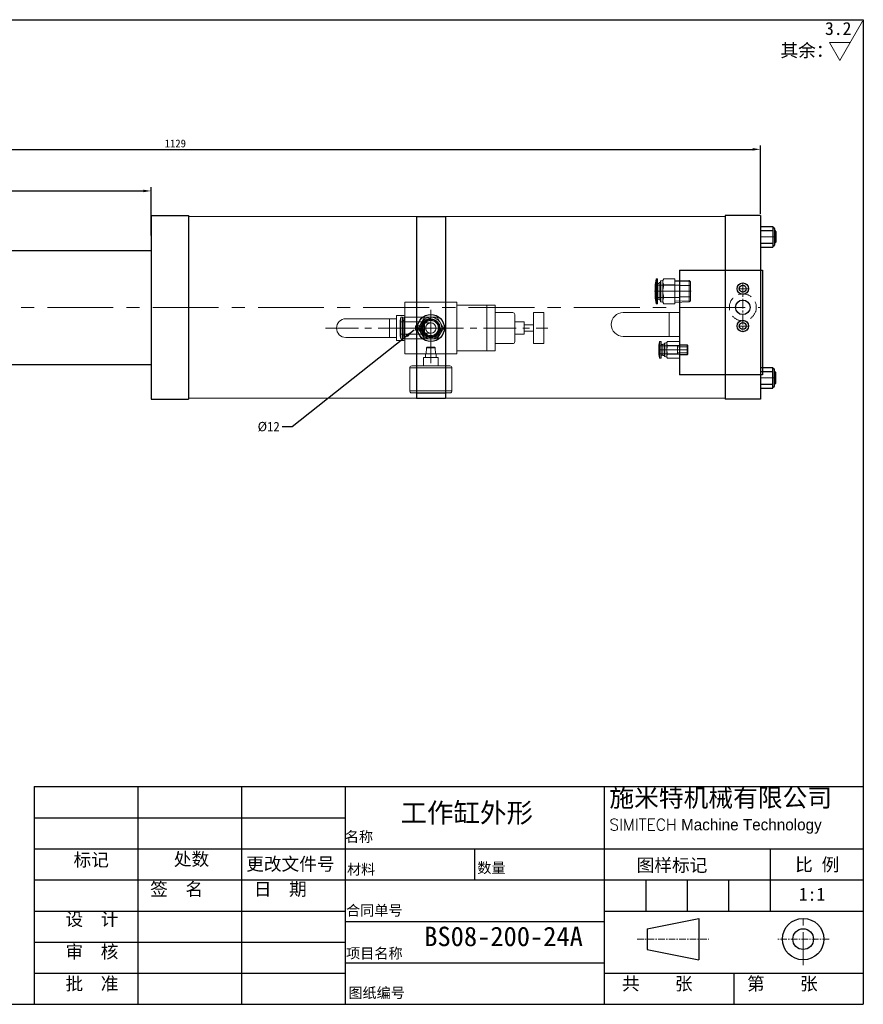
# Model space of a CAD drawing. Header units: millimetres. Extents: x 21563 to 22963, y 2985 to 3935.
# Tile 2 of 2: x 22149 to 22963, y 2985 to 3935. Entities that reach past the tile are written whole.
import ezdxf

# ---------------------------------------------------------------- set-up
doc = ezdxf.new("R2010")
doc.units = ezdxf.units.MM
doc.header["$MEASUREMENT"] = 0
doc.linetypes.add('CENTER', pattern=[50.8, 31.75, -6.35, 6.35, -6.35])
doc.linetypes.add('DASHED', pattern=[19.05, 12.7, -6.35])
doc.layers.get('Defpoints').update_dxf_attribs({"lineweight": 25})
for name, color, linetype, lineweight in [('图层1', 7, 'Continuous', 25), ('图层2', 3, 'CENTER', 13), ('图层3', 2, 'Continuous', 13), ('图层4', 1, 'Continuous', 30), ('图层5', 5, 'DASHED', 13), ('图层7', 4, 'Continuous', 13)]:
    doc.layers.add(name, color=color, linetype=linetype, lineweight=lineweight)
doc.dimstyles.new('ISO-25', dxfattribs={"dimscale": 2, "dimtxt": 2.5, "dimasz": 2.5, "dimexe": 1.25, "dimexo": 0.625, "dimtad": 1, "dimtxsty": 'Standard', "dimcen": 2.5, "dimadec": 0, "dimazin": 0, "dimtfac": 1, "dimtmove": 0, "dimatfit": 3, "dimfxl": 1, "dimarcsym": 0})

# ---------------------------------------------------------------- blocks, each defined once
blk = doc.blocks.new('*D2316')
at = {"layer": 'Defpoints', "color": 0}
for p in [(22864.17, 3809.7), (22864.17, 3745.75), (21735.17, 3712.25)]:
    blk.add_point(p, dxfattribs=at)
at = {"layer": '图层3', "color": 0, "lineweight": -2}
for p, q in [((21735.17, 3714.13), (21735.17, 3813.45)), ((21742.67, 3809.7), (22856.67, 3809.7)), ((22864.17, 3747.63), (22864.17, 3813.45))]:
    blk.add_line(p, q, dxfattribs=at)
at = {"layer": '图层3', "color": 0}
for points in [[(21742.67, 3810.95), (21742.67, 3808.45), (21735.17, 3809.7)], [(22856.67, 3808.45), (22856.67, 3810.95), (22864.17, 3809.7)]]:
    blk.add_solid(points, dxfattribs=at)
at = {"layer": '图层3', "color": 0, "insert": (22299.67, 3815.33), "char_height": 7.5, "attachment_point": 5}
blk.add_mtext('1129', dxfattribs=at)
blk = doc.blocks.new('*D2328')
at = {"layer": 'Defpoints', "color": 0}
for p in [(22276.17, 3769.58), (21735.17, 3750.63), (22276.17, 3724.75)]:
    blk.add_point(p, dxfattribs=at)
at = {"layer": '图层3', "color": 0, "lineweight": -2}
for p, q in [((21735.17, 3752.5), (21735.17, 3773.33)), ((22276.17, 3726.63), (22276.17, 3773.33)), ((21742.67, 3769.58), (22268.67, 3769.58))]:
    blk.add_line(p, q, dxfattribs=at)
at = {"layer": '图层3', "color": 0}
for points in [[(21742.67, 3770.83), (21742.67, 3768.33), (21735.17, 3769.58)], [(22268.67, 3768.33), (22268.67, 3770.83), (22276.17, 3769.58)]]:
    blk.add_solid(points, dxfattribs=at)
at = {"layer": '图层3', "color": 0, "insert": (22005.67, 3775.2), "char_height": 7.5, "attachment_point": 5}
blk.add_mtext('541', dxfattribs=at)

msp = doc.modelspace()

# ---------------------------------------------------------------- linework, layer by layer
at = {"layer": '图层1'}
for p, q in [((22276.171, 3745.755), (22276.171, 3568.755)), ((22276.171, 3745.755), (22312.171, 3745.755)), ((22312.171, 3745.755), (22312.171, 3568.755)), ((22532.171, 3744.755), (22532.171, 3569.755)), ((22532.171, 3744.755), (22560.171, 3744.755)), ((22560.171, 3744.755), (22560.171, 3569.755)), ((22830.171, 3745.755), (22830.171, 3568.755)), ((22864.171, 3745.755), (22830.171, 3745.755)), ((22864.171, 3745.755), (22864.171, 3568.755)), ((22864.171, 3735.255), (22864.171, 3715.255)), ((22864.171, 3735.255), (22876.171, 3735.255)), ((22876.171, 3735.255), (22876.171, 3715.255)), ((22876.671, 3734.255), (22876.671, 3734.255)), ((22864.171, 3731.255), (22876.171, 3731.255)), ((22877.671, 3733.255), (22877.671, 3717.255)), ((22877.671, 3731.255), (22878.171, 3731.255)), ((22878.171, 3731.255), (22878.171, 3719.255)), ((22878.171, 3731.255), (22879.171, 3730.255)), ((22879.171, 3730.255), (22879.171, 3720.255)), ((22864.171, 3719.255), (22876.171, 3719.255)), ((22864.171, 3715.255), (22876.171, 3715.255)), ((22876.671, 3716.255), (22876.671, 3716.255)), ((22877.671, 3719.255), (22878.171, 3719.255)), ((22879.171, 3720.255), (22878.171, 3719.255)), ((22016.171, 3712.255), (22276.171, 3712.255)), ((22786.171, 3693.255), (22786.171, 3592.255)), ((22786.171, 3693.255), (22866.171, 3693.255)), ((22866.171, 3693.255), (22866.171, 3592.255)), ((22016.171, 3602.255), (22276.171, 3602.255)), ((22866.171, 3592.255), (22786.171, 3592.255)), ((22864.171, 3599.255), (22876.171, 3599.255)), ((22864.171, 3595.255), (22876.171, 3595.255)), ((22876.171, 3579.255), (22876.171, 3599.255)), ((22876.671, 3598.255), (22876.671, 3598.255)), ((22877.671, 3581.255), (22877.671, 3597.255)), ((22877.671, 3595.255), (22878.171, 3595.255)), ((22878.171, 3583.255), (22878.171, 3595.255)), ((22879.171, 3594.255), (22878.171, 3595.255)), ((22879.171, 3584.255), (22879.171, 3594.255)), ((22864.171, 3583.255), (22876.171, 3583.255)), ((22877.671, 3583.255), (22878.171, 3583.255)), ((22878.171, 3583.255), (22879.171, 3584.255)), ((22864.171, 3579.255), (22876.171, 3579.255)), ((22876.671, 3580.255), (22876.671, 3580.255)), ((22276.171, 3568.755), (22312.171, 3568.755)), ((22532.171, 3569.755), (22560.171, 3569.755)), ((22864.171, 3568.755), (22830.171, 3568.755)), ((22263.448, 3194.795), (22263.448, 2984.795)), ((22363.448, 3194.795), (22363.448, 2984.795)), ((22463.448, 3194.795), (22463.448, 2984.795)), ((22713.448, 3194.795), (22713.448, 2984.795)), ((22163.448, 3164.795), (22463.448, 3164.795)), ((22163.448, 3134.795), (22963.448, 3134.795)), ((22588.448, 3134.795), (22588.448, 3104.795)), ((22873.448, 3134.795), (22873.448, 3074.795)), ((22163.448, 3104.795), (22963.448, 3104.795)), ((22753.448, 3104.795), (22753.448, 3074.795)), ((22793.448, 3104.795), (22793.448, 3074.795)), ((22833.448, 3104.795), (22833.448, 3074.795)), ((22163.448, 3074.795), (22463.448, 3074.795)), ((22713.448, 3074.795), (22963.448, 3074.795)), ((22463.448, 3064.795), (22713.448, 3064.795)), ((22754.795, 3057.675), (22804.795, 3067.675)), ((22804.795, 3067.675), (22804.795, 3027.675)), ((22754.795, 3057.675), (22754.795, 3037.675)), ((22163.448, 3044.795), (22463.448, 3044.795)), ((22754.795, 3037.675), (22804.795, 3027.675)), ((22463.448, 3024.795), (22713.448, 3024.795)), ((22163.448, 3014.795), (22463.448, 3014.795)), ((22713.448, 3014.795), (22963.448, 3014.795)), ((22838.448, 3014.795), (22838.448, 2984.795))]:
    msp.add_line(p, q, dxfattribs=at)
for centre, radius in [((22847.171, 3675.255), 5.5), ((22847.171, 3675.255), 3.33), ((22847.171, 3657.255), 7), ((22546.171, 3637.255), 13), ((22546.171, 3637.255), 8.67), ((22847.171, 3639.255), 5.5), ((22847.171, 3639.255), 3.33), ((22905.424, 3047.675), 20), ((22905.424, 3047.675), 10)]:
    msp.add_circle(centre, radius, dxfattribs=at)
for centre, radius, start, end in [((22876.671, 3734.755), 0.5, 180, 270), ((22876.671, 3733.255), 1, 0, 90), ((22876.671, 3715.755), 0.5, 90, 180), ((22876.671, 3717.255), 1, 270, 0), ((22876.671, 3598.755), 0.5, 180, 270), ((22876.671, 3597.255), 1, 0, 90), ((22876.671, 3579.755), 0.5, 90, 180), ((22876.671, 3581.255), 1, 270, 0)]:
    msp.add_arc(centre, radius, start, end, dxfattribs=at)
at = {"layer": '图层2', "ltscale": 0.5}
for p, q in [((22864.171, 3725.255), (22879.171, 3725.255)), ((22797.263, 3672.755), (22779.246, 3672.755)), ((22794.597, 3616.255), (22779.746, 3616.255)), ((22864.171, 3589.255), (22879.171, 3589.255))]:
    msp.add_line(p, q, dxfattribs=at)
at = {"layer": '图层2', "ltscale": 0.3}
for p, q in [((22847.171, 3680.755), (22847.171, 3633.755)), ((22852.671, 3675.255), (22841.671, 3675.255)), ((22852.671, 3639.255), (22841.671, 3639.255))]:
    msp.add_line(p, q, dxfattribs=at)
at = {"layer": '图层2', "ltscale": 2}
msp.add_line((21668.224, 3657.255), (22864.171, 3657.255), dxfattribs=at)
at = {"layer": '图层2'}
for p, q in [((22546.171, 3647.255), (22546.171, 3627.255)), ((22444.479, 3637.255), (22659.026, 3637.255)), ((22536.171, 3637.255), (22556.171, 3637.255)), ((22905.424, 3022.675), (22905.424, 3072.675))]:
    msp.add_line(p, q, dxfattribs=at)
at = {"layer": '图层2', "ltscale": 0.2}
for p, q in [((22745.169, 3047.675), (22814.312, 3047.675)), ((22930.424, 3047.675), (22880.424, 3047.675))]:
    msp.add_line(p, q, dxfattribs=at)
at = {"layer": '图层3'}
for p, q in [((22940.849, 3895.409), (22962.799, 3933.427)), ((22930.746, 3912.909), (22950.953, 3912.909)), ((22940.849, 3895.409), (22930.746, 3912.909))]:
    msp.add_line(p, q, dxfattribs=at)
at = {"layer": '图层4'}
for p, q in [((21563.448, 3934.795), (22963.448, 3934.795)), ((22963.448, 3934.795), (22963.448, 2984.795)), ((22163.448, 3194.795), (22963.448, 3194.795)), ((22163.448, 3194.795), (22163.448, 2984.795)), ((21563.448, 2984.795), (22963.448, 2984.795)), ((22013.448, 2984.795), (22963.448, 2984.795))]:
    msp.add_line(p, q, dxfattribs=at)
at = {"layer": '图层5'}
msp.add_circle((22847.171, 3657.255), 13, dxfattribs=at)
at = {"layer": '图层7'}
for p, q in [((22532.171, 3744.755), (22312.171, 3744.755)), ((22830.171, 3744.755), (22560.171, 3744.755)), ((22879.171, 3730.255), (22877.671, 3730.255)), ((22879.171, 3720.255), (22877.671, 3720.255)), ((22763.612, 3684.59), (22762.671, 3679.255)), ((22762.671, 3679.255), (22762.671, 3666.255)), ((22786.171, 3678.755), (22762.671, 3678.755)), ((22763.612, 3684.59), (22763.612, 3660.92)), ((22763.809, 3684.755), (22763.809, 3660.755)), ((22764.864, 3684.755), (22763.809, 3684.755)), ((22764.864, 3684.755), (22764.864, 3660.755)), ((22766.325, 3680.255), (22764.864, 3680.255)), ((22766.325, 3681.155), (22766.325, 3664.355)), ((22767.787, 3681.155), (22766.325, 3681.155)), ((22767.787, 3682.207), (22767.787, 3663.303)), ((22769.979, 3683.255), (22768.232, 3682.787)), ((22768.232, 3682.787), (22768.232, 3662.723)), ((22770.917, 3684.879), (22769.979, 3683.255)), ((22769.979, 3683.255), (22769.979, 3662.255)), ((22781.671, 3684.879), (22770.917, 3684.879)), ((22781.671, 3678.817), (22770.917, 3678.817)), ((22781.671, 3684.879), (22781.671, 3660.63)), ((22795.472, 3683.014), (22781.671, 3683.445)), ((22796.671, 3681.814), (22781.671, 3682.283)), ((22786.171, 3678.755), (22786.171, 3666.755)), ((22796.671, 3678.255), (22786.171, 3678.255)), ((22795.472, 3683.014), (22795.472, 3662.496)), ((22796.671, 3681.814), (22795.472, 3683.014)), ((22796.671, 3681.814), (22796.671, 3663.695)), ((22797.263, 3672.755), (22762.08, 3672.755)), ((22786.171, 3667.255), (22796.671, 3667.255)), ((22521.171, 3662.255), (22521.171, 3612.255)), ((22521.171, 3662.255), (22571.171, 3662.255)), ((22571.171, 3662.255), (22571.171, 3612.255)), ((22571.171, 3659.255), (22608.171, 3659.255)), ((22600.171, 3659.255), (22600.171, 3615.255)), ((22608.171, 3659.255), (22608.171, 3615.255)), ((22762.671, 3666.755), (22786.171, 3666.755)), ((22762.671, 3666.255), (22763.612, 3660.92)), ((22763.809, 3660.755), (22764.864, 3660.755)), ((22764.864, 3665.255), (22766.325, 3665.255)), ((22766.325, 3664.355), (22767.787, 3664.355)), ((22768.232, 3662.723), (22769.979, 3662.255)), ((22769.979, 3662.255), (22770.917, 3660.63)), ((22781.671, 3666.693), (22770.917, 3666.693)), ((22781.671, 3660.63), (22770.917, 3660.63)), ((22796.671, 3663.695), (22781.671, 3663.227)), ((22781.671, 3662.065), (22795.472, 3662.496)), ((22795.472, 3662.496), (22796.671, 3663.695)), ((22513.171, 3649.255), (22513.171, 3625.255)), ((22513.171, 3649.255), (22520.171, 3649.255)), ((22546.171, 3654.949), (22546.171, 3603.529)), ((22546.171, 3648.312), (22546.171, 3626.198)), ((22608.171, 3652.255), (22625.171, 3652.255)), ((22627.171, 3650.255), (22627.171, 3624.255)), ((22645.171, 3652.255), (22645.171, 3622.255)), ((22645.171, 3652.255), (22655.171, 3652.255)), ((22655.171, 3652.255), (22655.171, 3622.255)), ((22776.171, 3652.255), (22776.171, 3629.255)), ((22464.171, 3646.255), (22513.171, 3646.255)), ((22506.171, 3646.255), (22506.171, 3628.255)), ((22517.227, 3647.755), (22516.671, 3644.605)), ((22516.671, 3644.605), (22516.671, 3629.905)), ((22540.171, 3643.255), (22516.671, 3643.255)), ((22517.227, 3647.755), (22517.227, 3626.755)), ((22518.859, 3647.755), (22517.227, 3647.755)), ((22518.859, 3647.755), (22518.859, 3626.755)), ((22520.171, 3644.605), (22518.859, 3644.605)), ((22552.234, 3647.755), (22520.171, 3647.755)), ((22520.171, 3647.755), (22520.171, 3626.755)), ((22535.884, 3639.355), (22531.471, 3639.355)), ((22531.471, 3639.355), (22531.471, 3635.155)), ((22540.109, 3647.755), (22534.047, 3637.255)), ((22535.671, 3639.355), (22535.671, 3635.155)), ((22540.171, 3643.255), (22540.171, 3631.255)), ((22546.171, 3642.255), (22540.171, 3642.255)), ((22558.296, 3637.255), (22552.234, 3647.755)), ((22627.171, 3643.255), (22636.171, 3643.255)), ((22636.171, 3643.255), (22636.171, 3631.255)), ((22636.171, 3640.255), (22645.171, 3640.255)), ((22557.228, 3637.255), (22516.115, 3637.255)), ((22516.671, 3631.255), (22540.171, 3631.255)), ((22516.671, 3629.905), (22517.227, 3626.755)), ((22518.859, 3629.905), (22520.171, 3629.905)), ((22531.471, 3635.155), (22535.884, 3635.155)), ((22534.047, 3637.255), (22540.109, 3626.755)), ((22540.171, 3632.255), (22546.171, 3632.255)), ((22552.234, 3626.755), (22558.296, 3637.255)), ((22627.171, 3631.255), (22636.171, 3631.255)), ((22636.171, 3634.255), (22645.171, 3634.255)), ((22464.171, 3628.255), (22513.171, 3628.255)), ((22513.171, 3625.255), (22520.171, 3625.255)), ((22517.227, 3626.755), (22518.859, 3626.755)), ((22520.171, 3626.755), (22552.234, 3626.755)), ((22608.171, 3622.255), (22625.171, 3622.255)), ((22645.171, 3622.255), (22655.171, 3622.255)), ((22766.759, 3624.09), (22766.171, 3620.755)), ((22766.171, 3620.755), (22766.171, 3611.755)), ((22784.171, 3620.255), (22766.171, 3620.255)), ((22766.759, 3624.09), (22766.759, 3608.42)), ((22768.479, 3624.255), (22766.956, 3624.255)), ((22766.956, 3624.255), (22766.956, 3608.255)), ((22768.479, 3624.255), (22768.479, 3608.255)), ((22770.018, 3621.255), (22768.479, 3621.255)), ((22771.556, 3621.855), (22770.018, 3621.855)), ((22770.018, 3621.855), (22770.018, 3610.655)), ((22771.556, 3622.33), (22771.556, 3610.18)), ((22773.864, 3623.255), (22771.853, 3622.716)), ((22771.853, 3622.716), (22771.853, 3609.794)), ((22774.489, 3624.338), (22773.864, 3623.255)), ((22773.864, 3623.255), (22773.864, 3609.255)), ((22786.171, 3624.338), (22774.489, 3624.338)), ((22786.171, 3620.296), (22774.489, 3620.296)), ((22784.171, 3620.255), (22784.171, 3612.255)), ((22786.171, 3624.338), (22786.171, 3608.172)), ((22793.572, 3621.013), (22786.171, 3621.244)), ((22794.171, 3620.413), (22786.171, 3620.663)), ((22793.572, 3621.013), (22793.572, 3611.497)), ((22794.171, 3620.413), (22793.572, 3621.013)), ((22794.171, 3620.413), (22794.171, 3612.097)), ((22521.171, 3612.255), (22571.171, 3612.255)), ((22551.271, 3612.255), (22541.071, 3612.255)), ((22541.071, 3612.255), (22541.071, 3608.755)), ((22541.995, 3618.155), (22541.81, 3612.255)), ((22542.595, 3618.755), (22541.995, 3618.155)), ((22550.348, 3618.155), (22541.995, 3618.155)), ((22549.748, 3618.755), (22542.595, 3618.755)), ((22550.348, 3618.155), (22549.748, 3618.755)), ((22550.533, 3612.255), (22550.348, 3618.155)), ((22551.271, 3608.755), (22551.271, 3612.255)), ((22571.171, 3615.255), (22608.171, 3615.255)), ((22794.597, 3616.255), (22765.746, 3616.255)), ((22766.171, 3612.255), (22784.171, 3612.255)), ((22766.171, 3611.755), (22766.759, 3608.42)), ((22768.479, 3611.255), (22770.018, 3611.255)), ((22770.018, 3610.655), (22771.556, 3610.655)), ((22786.171, 3612.213), (22774.489, 3612.213)), ((22794.171, 3619.255), (22784.171, 3619.255)), ((22784.171, 3613.255), (22794.171, 3613.255)), ((22794.171, 3612.097), (22786.171, 3611.847)), ((22786.171, 3611.266), (22793.572, 3611.497)), ((22793.572, 3611.497), (22794.171, 3612.097)), ((22564.571, 3600.755), (22527.771, 3600.755)), ((22553.171, 3608.755), (22539.171, 3608.755)), ((22539.171, 3600.755), (22539.171, 3608.755)), ((22553.171, 3600.755), (22553.171, 3608.755)), ((22766.956, 3608.255), (22768.479, 3608.255)), ((22771.853, 3609.794), (22773.864, 3609.255)), ((22773.864, 3609.255), (22774.489, 3608.172)), ((22786.171, 3608.172), (22774.489, 3608.172)), ((22566.571, 3598.755), (22525.771, 3598.755)), ((22525.771, 3598.755), (22525.771, 3576.755)), ((22566.571, 3576.755), (22566.571, 3598.755)), ((22879.171, 3594.255), (22877.671, 3594.255)), ((22879.171, 3584.255), (22877.671, 3584.255)), ((22566.571, 3576.755), (22525.771, 3576.755)), ((22564.571, 3574.755), (22527.771, 3574.755)), ((22532.171, 3569.755), (22312.171, 3569.755)), ((22830.171, 3569.755), (22560.171, 3569.755))]:
    msp.add_line(p, q, dxfattribs=at)
at = {"layer": '图层7', "ltscale": 0.5}
for p, q in [((22786.171, 3652.255), (22731.671, 3652.255)), ((22786.171, 3629.255), (22731.671, 3629.255))]:
    msp.add_line(p, q, dxfattribs=at)
at = {"layer": '图层7'}
for points in [[(22769.979, 3681.848), (22769.98, 3681.93), (22769.986, 3682.092), (22769.997, 3682.254), (22770.005, 3682.335), (22770.014, 3682.416), (22770.037, 3682.577), (22770.066, 3682.74), (22770.1, 3682.902), (22770.14, 3683.065), (22770.185, 3683.229), (22770.21, 3683.312), (22770.237, 3683.395), (22770.294, 3683.561), (22770.357, 3683.73), (22770.426, 3683.9), (22770.501, 3684.072), (22770.582, 3684.246), (22770.625, 3684.335), (22770.669, 3684.423), (22770.763, 3684.603), (22770.864, 3684.786), (22770.917, 3684.879)], [(22770.917, 3684.879), (22770.864, 3684.786), (22770.763, 3684.603), (22770.669, 3684.423), (22770.625, 3684.335), (22770.582, 3684.246), (22770.501, 3684.072), (22770.426, 3683.9), (22770.357, 3683.73), (22770.294, 3683.561), (22770.237, 3683.395), (22770.21, 3683.312), (22770.185, 3683.229), (22770.14, 3683.065), (22770.1, 3682.902), (22770.066, 3682.74), (22770.037, 3682.577), (22770.014, 3682.416), (22770.005, 3682.335), (22769.997, 3682.254), (22769.986, 3682.092), (22769.98, 3681.93), (22769.979, 3681.848)], [(22770.917, 3678.817), (22770.864, 3678.91), (22770.763, 3679.093), (22770.669, 3679.273), (22770.625, 3679.362), (22770.582, 3679.45), (22770.501, 3679.624), (22770.426, 3679.796), (22770.357, 3679.967), (22770.294, 3680.135), (22770.237, 3680.301), (22770.21, 3680.384), (22770.185, 3680.467), (22770.14, 3680.631), (22770.1, 3680.794), (22770.066, 3680.957), (22770.037, 3681.119), (22770.014, 3681.281), (22770.005, 3681.361), (22769.997, 3681.442), (22769.986, 3681.604), (22769.98, 3681.767), (22769.979, 3681.848)], [(22769.979, 3681.848), (22769.98, 3681.767), (22769.986, 3681.604), (22769.997, 3681.442), (22770.005, 3681.361), (22770.014, 3681.281), (22770.037, 3681.119), (22770.066, 3680.957), (22770.1, 3680.794), (22770.14, 3680.631), (22770.185, 3680.467), (22770.21, 3680.384), (22770.237, 3680.301), (22770.294, 3680.135), (22770.357, 3679.967), (22770.426, 3679.796), (22770.501, 3679.624), (22770.582, 3679.45), (22770.625, 3679.362), (22770.669, 3679.273), (22770.763, 3679.093), (22770.864, 3678.91), (22770.917, 3678.817)], [(22770.917, 3678.817), (22770.864, 3678.631), (22770.763, 3678.265), (22770.669, 3677.906), (22770.625, 3677.728), (22770.582, 3677.551), (22770.501, 3677.202), (22770.426, 3676.858), (22770.357, 3676.518), (22770.294, 3676.181), (22770.237, 3675.848), (22770.21, 3675.682), (22770.185, 3675.517), (22770.14, 3675.189), (22770.1, 3674.863), (22770.066, 3674.538), (22770.037, 3674.214), (22770.014, 3673.89), (22770.005, 3673.728), (22769.997, 3673.566), (22769.986, 3673.242), (22769.98, 3672.918), (22769.979, 3672.755)], [(22769.979, 3672.755), (22769.98, 3672.918), (22769.986, 3673.242), (22769.997, 3673.566), (22770.005, 3673.728), (22770.014, 3673.89), (22770.037, 3674.214), (22770.066, 3674.538), (22770.1, 3674.863), (22770.14, 3675.189), (22770.185, 3675.517), (22770.21, 3675.682), (22770.237, 3675.848), (22770.294, 3676.181), (22770.357, 3676.518), (22770.426, 3676.858), (22770.501, 3677.202), (22770.582, 3677.551), (22770.625, 3677.728), (22770.669, 3677.906), (22770.763, 3678.265), (22770.864, 3678.631), (22770.917, 3678.817)], [(22769.979, 3672.755), (22769.98, 3672.592), (22769.986, 3672.267), (22769.997, 3671.943), (22770.005, 3671.781), (22770.014, 3671.62), (22770.037, 3671.296), (22770.066, 3670.972), (22770.1, 3670.647), (22770.14, 3670.32), (22770.185, 3669.992), (22770.21, 3669.827), (22770.237, 3669.662), (22770.294, 3669.328), (22770.357, 3668.992), (22770.426, 3668.651), (22770.501, 3668.307), (22770.582, 3667.958), (22770.625, 3667.782), (22770.669, 3667.604), (22770.763, 3667.244), (22770.864, 3666.878), (22770.917, 3666.693)], [(22770.917, 3666.693), (22770.864, 3666.878), (22770.763, 3667.244), (22770.669, 3667.604), (22770.625, 3667.782), (22770.582, 3667.958), (22770.501, 3668.307), (22770.426, 3668.651), (22770.357, 3668.992), (22770.294, 3669.328), (22770.237, 3669.662), (22770.21, 3669.827), (22770.185, 3669.992), (22770.14, 3670.32), (22770.1, 3670.647), (22770.066, 3670.972), (22770.037, 3671.296), (22770.014, 3671.62), (22770.005, 3671.781), (22769.997, 3671.943), (22769.986, 3672.267), (22769.98, 3672.592), (22769.979, 3672.755)], [(22770.917, 3666.693), (22770.864, 3666.6), (22770.763, 3666.417), (22770.669, 3666.237), (22770.625, 3666.148), (22770.582, 3666.06), (22770.501, 3665.885), (22770.426, 3665.713), (22770.357, 3665.543), (22770.294, 3665.375), (22770.237, 3665.208), (22770.21, 3665.125), (22770.185, 3665.043), (22770.14, 3664.879), (22770.1, 3664.716), (22770.066, 3664.553), (22770.037, 3664.391), (22770.014, 3664.229), (22770.005, 3664.148), (22769.997, 3664.067), (22769.986, 3663.905), (22769.98, 3663.743), (22769.979, 3663.662)], [(22769.979, 3663.662), (22769.98, 3663.743), (22769.986, 3663.905), (22769.997, 3664.067), (22770.005, 3664.148), (22770.014, 3664.229), (22770.037, 3664.391), (22770.066, 3664.553), (22770.1, 3664.716), (22770.14, 3664.879), (22770.185, 3665.043), (22770.21, 3665.125), (22770.237, 3665.208), (22770.294, 3665.375), (22770.357, 3665.543), (22770.426, 3665.713), (22770.501, 3665.885), (22770.582, 3666.06), (22770.625, 3666.148), (22770.669, 3666.237), (22770.763, 3666.417), (22770.864, 3666.6), (22770.917, 3666.693)], [(22769.979, 3663.662), (22769.98, 3663.58), (22769.986, 3663.418), (22769.997, 3663.256), (22770.005, 3663.175), (22770.014, 3663.094), (22770.037, 3662.932), (22770.066, 3662.77), (22770.1, 3662.608), (22770.14, 3662.444), (22770.185, 3662.28), (22770.21, 3662.198), (22770.237, 3662.115), (22770.294, 3661.948), (22770.357, 3661.78), (22770.426, 3661.61), (22770.501, 3661.438), (22770.582, 3661.263), (22770.625, 3661.175), (22770.669, 3661.086), (22770.763, 3660.906), (22770.864, 3660.723), (22770.917, 3660.63)], [(22770.917, 3660.63), (22770.864, 3660.723), (22770.763, 3660.906), (22770.669, 3661.086), (22770.625, 3661.175), (22770.582, 3661.263), (22770.501, 3661.438), (22770.426, 3661.61), (22770.357, 3661.78), (22770.294, 3661.948), (22770.237, 3662.115), (22770.21, 3662.198), (22770.185, 3662.28), (22770.14, 3662.444), (22770.1, 3662.608), (22770.066, 3662.77), (22770.037, 3662.932), (22770.014, 3663.094), (22770.005, 3663.175), (22769.997, 3663.256), (22769.986, 3663.418), (22769.98, 3663.58), (22769.979, 3663.662)], [(22535.884, 3639.355), (22535.897, 3639.42), (22535.925, 3639.55), (22535.955, 3639.68), (22535.971, 3639.745), (22535.987, 3639.809), (22536.02, 3639.938), (22536.055, 3640.067), (22536.091, 3640.195), (22536.129, 3640.322), (22536.169, 3640.449), (22536.19, 3640.513), (22536.211, 3640.576), (22536.253, 3640.702), (22536.298, 3640.827), (22536.344, 3640.952), (22536.392, 3641.077), (22536.441, 3641.2), (22536.466, 3641.262), (22536.492, 3641.323), (22536.544, 3641.446), (22536.598, 3641.568), (22536.626, 3641.628), (22536.653, 3641.689), (22536.71, 3641.809), (22536.769, 3641.928), (22536.799, 3641.988), (22536.829, 3642.047), (22536.89, 3642.165), (22536.954, 3642.283), (22537.018, 3642.399), (22537.084, 3642.515), (22537.151, 3642.63), (22537.186, 3642.687), (22537.22, 3642.744), (22537.291, 3642.857), (22537.362, 3642.969), (22537.435, 3643.08), (22537.51, 3643.19), (22537.586, 3643.3), (22537.624, 3643.354), (22537.663, 3643.408), (22537.742, 3643.515), (22537.822, 3643.622), (22537.904, 3643.727), (22537.986, 3643.831), (22538.07, 3643.935), (22538.113, 3643.986), (22538.156, 3644.037), (22538.242, 3644.138), (22538.33, 3644.238), (22538.419, 3644.337), (22538.51, 3644.435), (22538.601, 3644.531), (22538.648, 3644.579), (22538.694, 3644.627), (22538.788, 3644.721), (22538.884, 3644.814), (22539.226, 3645.13), (22539.531, 3645.388), (22539.845, 3645.635), (22540.5, 3646.091), (22541.188, 3646.497), (22541.905, 3646.849), (22542.646, 3647.145), (22543.408, 3647.385), (22543.796, 3647.483), (22544.186, 3647.565), (22544.976, 3647.687), (22545.772, 3647.747), (22546.171, 3647.755)], [(22546.171, 3632.255), (22546.099, 3632.255), (22545.953, 3632.26), (22545.808, 3632.268), (22545.736, 3632.274), (22545.663, 3632.281), (22545.519, 3632.298), (22545.375, 3632.319), (22545.232, 3632.344), (22545.089, 3632.373), (22544.948, 3632.407), (22544.877, 3632.425), (22544.807, 3632.445), (22544.668, 3632.486), (22544.53, 3632.532), (22544.393, 3632.582), (22544.258, 3632.635), (22544.124, 3632.693), (22544.058, 3632.723), (22543.993, 3632.754), (22543.863, 3632.82), (22543.735, 3632.889), (22543.671, 3632.925), (22543.609, 3632.962), (22543.485, 3633.038), (22543.363, 3633.118), (22543.304, 3633.159), (22543.244, 3633.201), (22543.128, 3633.288), (22543.014, 3633.378), (22542.902, 3633.472), (22542.794, 3633.568), (22542.688, 3633.668), (22542.636, 3633.719), (22542.585, 3633.771), (22542.485, 3633.877), (22542.388, 3633.986), (22542.295, 3634.097), (22542.205, 3634.211), (22542.118, 3634.328), (22542.076, 3634.387), (22542.034, 3634.447), (22541.954, 3634.568), (22541.878, 3634.692), (22541.805, 3634.818), (22541.736, 3634.946), (22541.671, 3635.076), (22541.64, 3635.142), (22541.61, 3635.208), (22541.552, 3635.341), (22541.498, 3635.477), (22541.449, 3635.613), (22541.403, 3635.751), (22541.361, 3635.891), (22541.342, 3635.961), (22541.324, 3636.031), (22541.29, 3636.173), (22541.261, 3636.315), (22541.235, 3636.458), (22541.214, 3636.602), (22541.197, 3636.747), (22541.19, 3636.819), (22541.185, 3636.892), (22541.176, 3637.037), (22541.172, 3637.182), (22541.171, 3637.255), (22541.172, 3637.328), (22541.176, 3637.473), (22541.185, 3637.618), (22541.19, 3637.691), (22541.197, 3637.763), (22541.214, 3637.907), (22541.235, 3638.051), (22541.261, 3638.195), (22541.29, 3638.337), (22541.324, 3638.479), (22541.342, 3638.549), (22541.361, 3638.619), (22541.403, 3638.758), (22541.449, 3638.896), (22541.498, 3639.033), (22541.552, 3639.168), (22541.61, 3639.302), (22541.64, 3639.368), (22541.671, 3639.434), (22541.736, 3639.564), (22541.805, 3639.692), (22541.878, 3639.818), (22541.954, 3639.941), (22542.034, 3640.063), (22542.076, 3640.123), (22542.118, 3640.182), (22542.205, 3640.299), (22542.295, 3640.413), (22542.388, 3640.524), (22542.485, 3640.633), (22542.585, 3640.739), (22542.636, 3640.79), (22542.688, 3640.841), (22542.794, 3640.941), (22542.902, 3641.038), (22543.014, 3641.131), (22543.128, 3641.222), (22543.244, 3641.308), (22543.304, 3641.351), (22543.363, 3641.392), (22543.485, 3641.472), (22543.609, 3641.548), (22543.671, 3641.585), (22543.735, 3641.621), (22543.863, 3641.69), (22543.993, 3641.755), (22544.058, 3641.786), (22544.124, 3641.817), (22544.258, 3641.874), (22544.393, 3641.928), (22544.53, 3641.978), (22544.668, 3642.023), (22544.807, 3642.065), (22544.877, 3642.084), (22544.948, 3642.103), (22545.089, 3642.136), (22545.232, 3642.166), (22545.375, 3642.191), (22545.519, 3642.212), (22545.663, 3642.229), (22545.736, 3642.236), (22545.808, 3642.242), (22545.953, 3642.25), (22546.099, 3642.254), (22546.171, 3642.255)], [(22546.171, 3626.755), (22545.772, 3626.762), (22544.976, 3626.823), (22544.186, 3626.944), (22543.796, 3627.027), (22543.408, 3627.125), (22542.646, 3627.364), (22541.905, 3627.661), (22541.188, 3628.013), (22540.5, 3628.418), (22539.845, 3628.875), (22539.531, 3629.122), (22539.226, 3629.38), (22538.884, 3629.696), (22538.788, 3629.789), (22538.694, 3629.883), (22538.648, 3629.931), (22538.601, 3629.978), (22538.51, 3630.075), (22538.419, 3630.173), (22538.33, 3630.272), (22538.242, 3630.372), (22538.156, 3630.473), (22538.113, 3630.524), (22538.07, 3630.575), (22537.986, 3630.678), (22537.904, 3630.782), (22537.822, 3630.888), (22537.742, 3630.994), (22537.663, 3631.102), (22537.624, 3631.156), (22537.586, 3631.21), (22537.51, 3631.319), (22537.435, 3631.43), (22537.362, 3631.541), (22537.291, 3631.653), (22537.22, 3631.766), (22537.186, 3631.823), (22537.151, 3631.88), (22537.084, 3631.995), (22537.018, 3632.11), (22536.954, 3632.227), (22536.89, 3632.344), (22536.829, 3632.462), (22536.799, 3632.522), (22536.769, 3632.581), (22536.71, 3632.701), (22536.653, 3632.821), (22536.626, 3632.882), (22536.598, 3632.942), (22536.544, 3633.064), (22536.492, 3633.186), (22536.466, 3633.248), (22536.441, 3633.309), (22536.392, 3633.433), (22536.344, 3633.557), (22536.298, 3633.682), (22536.253, 3633.808), (22536.211, 3633.934), (22536.19, 3633.997), (22536.169, 3634.06), (22536.129, 3634.187), (22536.091, 3634.315), (22536.055, 3634.443), (22536.02, 3634.572), (22535.987, 3634.7), (22535.971, 3634.765), (22535.955, 3634.83), (22535.925, 3634.96), (22535.897, 3635.09), (22535.884, 3635.155)], [(22773.864, 3622.317), (22773.864, 3622.371), (22773.868, 3622.48), (22773.876, 3622.588), (22773.881, 3622.641), (22773.887, 3622.695), (22773.903, 3622.803), (22773.922, 3622.911), (22773.944, 3623.02), (22773.971, 3623.128), (22774.001, 3623.238), (22774.018, 3623.293), (22774.035, 3623.348), (22774.074, 3623.459), (22774.115, 3623.571), (22774.161, 3623.685), (22774.211, 3623.8), (22774.265, 3623.916), (22774.294, 3623.975), (22774.324, 3624.034), (22774.387, 3624.154), (22774.454, 3624.276), (22774.489, 3624.338)], [(22774.489, 3624.338), (22774.454, 3624.276), (22774.387, 3624.154), (22774.324, 3624.034), (22774.294, 3623.975), (22774.265, 3623.916), (22774.211, 3623.8), (22774.161, 3623.685), (22774.115, 3623.571), (22774.074, 3623.459), (22774.035, 3623.348), (22774.018, 3623.293), (22774.001, 3623.238), (22773.971, 3623.128), (22773.944, 3623.02), (22773.922, 3622.911), (22773.903, 3622.803), (22773.887, 3622.695), (22773.881, 3622.641), (22773.876, 3622.588), (22773.868, 3622.48), (22773.864, 3622.371), (22773.864, 3622.317)], [(22774.489, 3620.296), (22774.454, 3620.358), (22774.387, 3620.48), (22774.324, 3620.6), (22774.294, 3620.659), (22774.265, 3620.718), (22774.211, 3620.834), (22774.161, 3620.949), (22774.115, 3621.063), (22774.074, 3621.175), (22774.035, 3621.286), (22774.018, 3621.341), (22774.001, 3621.396), (22773.971, 3621.506), (22773.944, 3621.614), (22773.922, 3621.723), (22773.903, 3621.831), (22773.887, 3621.939), (22773.881, 3621.993), (22773.876, 3622.046), (22773.868, 3622.154), (22773.864, 3622.263), (22773.864, 3622.317)], [(22773.864, 3622.317), (22773.864, 3622.263), (22773.868, 3622.154), (22773.876, 3622.046), (22773.881, 3621.993), (22773.887, 3621.939), (22773.903, 3621.831), (22773.922, 3621.723), (22773.944, 3621.614), (22773.971, 3621.506), (22774.001, 3621.396), (22774.018, 3621.341), (22774.035, 3621.286), (22774.074, 3621.175), (22774.115, 3621.063), (22774.161, 3620.949), (22774.211, 3620.834), (22774.265, 3620.718), (22774.294, 3620.659), (22774.324, 3620.6), (22774.387, 3620.48), (22774.454, 3620.358), (22774.489, 3620.296)], [(22774.489, 3620.296), (22774.454, 3620.173), (22774.387, 3619.929), (22774.324, 3619.689), (22774.294, 3619.57), (22774.265, 3619.453), (22774.211, 3619.22), (22774.161, 3618.99), (22774.115, 3618.764), (22774.074, 3618.539), (22774.035, 3618.317), (22774.018, 3618.207), (22774.001, 3618.097), (22773.971, 3617.878), (22773.944, 3617.66), (22773.922, 3617.443), (22773.903, 3617.227), (22773.887, 3617.012), (22773.881, 3616.904), (22773.876, 3616.796), (22773.868, 3616.58), (22773.864, 3616.363), (22773.864, 3616.255)], [(22773.864, 3616.255), (22773.864, 3616.363), (22773.868, 3616.58), (22773.876, 3616.796), (22773.881, 3616.904), (22773.887, 3617.012), (22773.903, 3617.227), (22773.922, 3617.443), (22773.944, 3617.66), (22773.971, 3617.878), (22774.001, 3618.097), (22774.018, 3618.207), (22774.035, 3618.317), (22774.074, 3618.539), (22774.115, 3618.764), (22774.161, 3618.99), (22774.211, 3619.22), (22774.265, 3619.453), (22774.294, 3619.57), (22774.324, 3619.689), (22774.387, 3619.929), (22774.454, 3620.173), (22774.489, 3620.296)], [(22773.864, 3616.255), (22773.864, 3616.146), (22773.868, 3615.93), (22773.876, 3615.714), (22773.881, 3615.606), (22773.887, 3615.498), (22773.903, 3615.282), (22773.922, 3615.066), (22773.944, 3614.85), (22773.971, 3614.632), (22774.001, 3614.413), (22774.018, 3614.303), (22774.035, 3614.193), (22774.074, 3613.97), (22774.115, 3613.746), (22774.161, 3613.519), (22774.211, 3613.29), (22774.265, 3613.057), (22774.294, 3612.939), (22774.324, 3612.821), (22774.387, 3612.581), (22774.454, 3612.337), (22774.489, 3612.213)], [(22774.489, 3612.213), (22774.454, 3612.337), (22774.387, 3612.581), (22774.324, 3612.821), (22774.294, 3612.939), (22774.265, 3613.057), (22774.211, 3613.29), (22774.161, 3613.519), (22774.115, 3613.746), (22774.074, 3613.97), (22774.035, 3614.193), (22774.018, 3614.303), (22774.001, 3614.413), (22773.971, 3614.632), (22773.944, 3614.85), (22773.922, 3615.066), (22773.903, 3615.282), (22773.887, 3615.498), (22773.881, 3615.606), (22773.876, 3615.714), (22773.868, 3615.93), (22773.864, 3616.146), (22773.864, 3616.255)], [(22774.489, 3612.213), (22774.454, 3612.152), (22774.387, 3612.03), (22774.324, 3611.91), (22774.294, 3611.85), (22774.265, 3611.792), (22774.211, 3611.675), (22774.161, 3611.56), (22774.115, 3611.447), (22774.074, 3611.335), (22774.035, 3611.224), (22774.018, 3611.169), (22774.001, 3611.114), (22773.971, 3611.004), (22773.944, 3610.895), (22773.922, 3610.787), (22773.903, 3610.679), (22773.887, 3610.571), (22773.881, 3610.517), (22773.876, 3610.463), (22773.868, 3610.355), (22773.864, 3610.247), (22773.864, 3610.193)], [(22773.864, 3610.193), (22773.864, 3610.247), (22773.868, 3610.355), (22773.876, 3610.463), (22773.881, 3610.517), (22773.887, 3610.571), (22773.903, 3610.679), (22773.922, 3610.787), (22773.944, 3610.895), (22773.971, 3611.004), (22774.001, 3611.114), (22774.018, 3611.169), (22774.035, 3611.224), (22774.074, 3611.335), (22774.115, 3611.447), (22774.161, 3611.56), (22774.211, 3611.675), (22774.265, 3611.792), (22774.294, 3611.85), (22774.324, 3611.91), (22774.387, 3612.03), (22774.454, 3612.152), (22774.489, 3612.213)], [(22773.864, 3610.193), (22773.864, 3610.138), (22773.868, 3610.03), (22773.876, 3609.922), (22773.881, 3609.868), (22773.887, 3609.814), (22773.903, 3609.706), (22773.922, 3609.598), (22773.944, 3609.49), (22773.971, 3609.381), (22774.001, 3609.272), (22774.018, 3609.217), (22774.035, 3609.162), (22774.074, 3609.05), (22774.115, 3608.938), (22774.161, 3608.825), (22774.211, 3608.71), (22774.265, 3608.594), (22774.294, 3608.535), (22774.324, 3608.476), (22774.387, 3608.356), (22774.454, 3608.234), (22774.489, 3608.172)], [(22774.489, 3608.172), (22774.454, 3608.234), (22774.387, 3608.356), (22774.324, 3608.476), (22774.294, 3608.535), (22774.265, 3608.594), (22774.211, 3608.71), (22774.161, 3608.825), (22774.115, 3608.938), (22774.074, 3609.05), (22774.035, 3609.162), (22774.018, 3609.217), (22774.001, 3609.272), (22773.971, 3609.381), (22773.944, 3609.49), (22773.922, 3609.598), (22773.903, 3609.706), (22773.887, 3609.814), (22773.881, 3609.868), (22773.876, 3609.922), (22773.868, 3610.03), (22773.864, 3610.138), (22773.864, 3610.193)]]:
    msp.add_lwpolyline(points, dxfattribs=at)
for radius in [8.506, 8.159, 7.275]:
    msp.add_circle((22546.171, 3637.255), radius, dxfattribs=at)
for centre, radius, start, end in [((22763.809, 3684.555), 0.2, 90, 170), ((22768.387, 3682.207), 0.6, 105, 180), ((22763.809, 3660.955), 0.2, 190, 270), ((22768.387, 3663.303), 0.6, 180, 255), ((22520.171, 3650.255), 1, 270, 0), ((22625.171, 3650.255), 2, 0, 90), ((22731.671, 3640.755), 11.5, 90, 270), ((22464.171, 3637.255), 9, 90, 270), ((22546.171, 3637.255), 10.5, 168.463041, 191.536959), ((22546.171, 3637.255), 9.4, 90, 0), ((22546.171, 3637.255), 7.475, 255, 195), ((22546.171, 3637.255), 10.5, 270, 90), ((22546.171, 3637.255), 5, 270, 90), ((22520.171, 3624.255), 1, 0, 90), ((22625.171, 3624.255), 2, 270, 0), ((22766.956, 3624.055), 0.2, 90, 170), ((22771.956, 3622.33), 0.4, 105, 180), ((22771.956, 3610.18), 0.4, 180, 255), ((22527.771, 3598.755), 2, 90, 180), ((22564.571, 3598.755), 2, 0, 90), ((22766.956, 3608.455), 0.2, 190, 270), ((22527.771, 3576.755), 2, 180, 270), ((22546.171, 3974.582), 400.25, 267.365112, 272.634888), ((22564.571, 3576.755), 2, 270, 0)]:
    msp.add_arc(centre, radius, start, end, dxfattribs=at)

# ---------------------------------------------------------------- texts
at = {"layer": '图层3'}
msp.add_text('3.2', height=12.5, dxfattribs=at).set_placement((22926.467, 3920.052))
at = {"layer": '图层3', "attachment_point": 1}
for s, insert, char_height, width in [('{\\f宋体|b0|i0|c134|p54;其余：}', (22883.538, 3911.371), 12.5, 1.243449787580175e-13), ('{\\fLiSu|b0|i0|c134|p49;施米特机械有限公司\\P\\Ftxt.shx|c0;\\H0.6286x;SIMITECH\\fLiSu|b0|i0|c134|p49; Machine Technology}', (22718.414, 3192.813), 17.5, 259.9168), ('{\\f宋体|b0|i0|c134|p54;BS08-200-24A}', (22539.803, 3059.675), 18.75, 136.63704)]:
    msp.add_mtext(s, dxfattribs=dict(at, insert=insert, char_height=char_height, width=width))
at = {"layer": '图层3'}
for s, insert, char_height, attachment_point in [('%%c12', (22400.394, 3537.325), 9, 9), ('{\\f隶书|b0|i0|c134|p49;\\C2;工作缸外形}', (22516.849, 3178.956), 18.75, 1), ('{\\f宋体|b0|i0|c134|p54;名称}', (22463.177, 3151.496), 10, 1), ('{\\f宋体|b0|i0|c134|p54;标记}', (22201.425, 3130.459), 12.5, 1), ('{\\f宋体|b0|i0|c134|p54;处数}', (22298.181, 3131.104), 12.5, 1), ('{\\f宋体|b0|i0|c134|p54;更改文件号}', (22368.028, 3126.434), 12.5, 1), ('{\\f宋体|b0|i0|c134|p54;图样标记}', (22744.747, 3125.244), 12.5, 1), ('{\\f宋体|b0|i0|c134|p54;比 例}', (22897.72, 3125.819), 12.5, 1), ('{\\f宋体|b0|i0|c134|p54;材料}', (22465.289, 3120.038), 10, 1), ('{\\fSimSun|b0|i0|c134|p54;数量}', (22590.993, 3121.444), 10, 1), ('{\\f宋体|b0|i0|c134|p54;签  名}', (22275.354, 3102.106), 12.5, 1), ('{\\f宋体|b0|i0|c134|p54;日  期}', (22375.354, 3102.246), 12.5, 1), ('{\\f宋体|b0|i0|c134|p54;1:1}', (22901.221, 3097.214), 12.5, 1), ('{\\fSimSun|b0|i0|c134|p54;合同单号}', (22464.377, 3080.421), 10, 1), ('{\\f宋体|b0|i0|c134|p54;设  计}', (22193.602, 3073.158), 12.5, 1), ('{\\f宋体|b0|i0|c134|p54;审  核}', (22193.602, 3041.837), 12.5, 1), ('{\\fSimSun|b0|i0|c134|p54;项目名称}', (22464.377, 3039.034), 10, 1), ('{\\fSimSun|b0|i0|c134|p54;批  准}', (22193.602, 3010.981), 12.5, 1), ('{\\f宋体|b0|i0|c134|p54;共    张}', (22730.574, 3010.989), 12.5, 1), ('{\\f宋体|b0|i0|c134|p54;第    张}', (22851.265, 3010.989), 12.5, 1), ('{\\fSimSun|b0|i0|c134|p54;图纸编号}', (22466.586, 3000.871), 10, 1)]:
    msp.add_mtext(s, dxfattribs=dict(at, insert=insert, char_height=char_height, attachment_point=attachment_point))

# ---------------------------------------------------------------- dimensions: what is measured, and where the dimension line sits
for base, p1, p2, picture, middle in [((22864.171, 3809.703), (21735.171, 3712.255), (22864.171, 3745.755), '*D2316', (22299.671, 3815.328)), ((22276.171, 3769.578), (21735.171, 3750.627), (22276.171, 3724.755), '*D2328', (22005.671, 3775.203))]:
    dim = msp.add_linear_dim(base=base, p1=p1, p2=p2, dimstyle='ISO-25', override={"dimscale": 3, "dimdsep": 46, "dimpost": ''}, dxfattribs=at)
    dim.commit()
    dim.dimension.update_dxf_attribs({"geometry": picture, "text_midpoint": middle})

# ---------------------------------------------------------------- leaders
at = {"layer": '图层3', "annotation_type": 0, "has_hookline": 1, "hookline_direction": 1, "text_width": 21}
msp.add_leader([(22529.954, 3635.255), (22412.396, 3541.825), (22402.644, 3541.825)], dimstyle='ISO-25', override={"dimscale": 3.6, "dimgap": 0.625, "dimtad": 0, "dimdsep": 46, "dimpost": ''}, dxfattribs=at)

doc.saveas('drawing.dxf')
